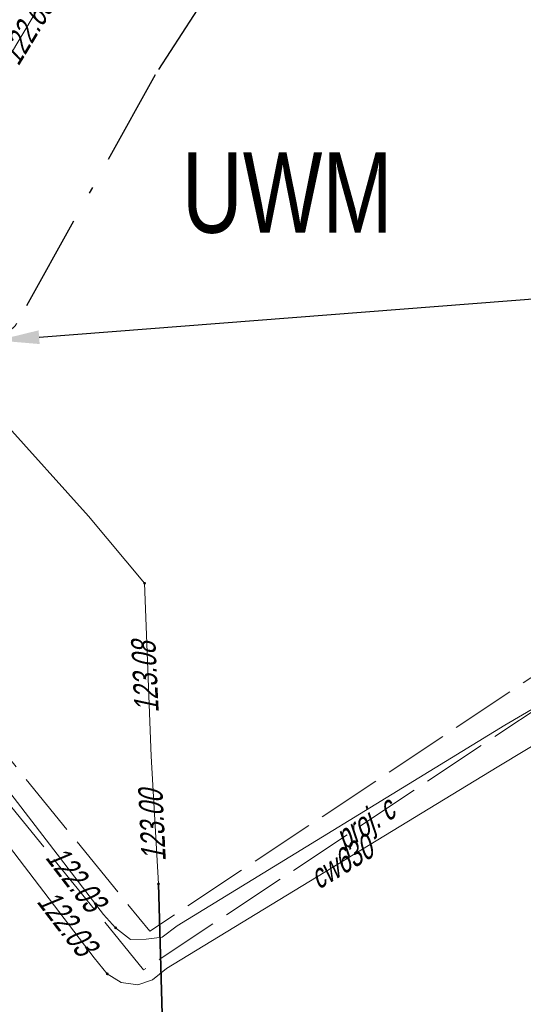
# Model space of a CAD drawing. Extents: x 7463256 to 7464485, y 5957341 to 5958260.
# Tile 85 of 256: x 7463692 to 7463707, y 5957455 to 5957485. Entities that reach past the tile are written whole.
import ezdxf
from ezdxf import colors
from ezdxf.entities.mleader import LeaderData, LeaderLine
from ezdxf.enums import TextEntityAlignment as Align
from ezdxf.math import Vec2, Vec3

# ---------------------------------------------------------------- set-up
doc = ezdxf.new("R2010")
doc.units = 0
doc.header["$MEASUREMENT"] = 0
doc.linetypes.add('GAK', pattern=[5.2, 3, -1, 0.2, -1])
doc.linetypes.add('mz2.0_0.5', pattern=[2.5, 2, -0.5])
doc.layers.get('0').update_dxf_attribs({"color": 2, "linetype": 'CONTINUOUS', "lineweight": 5})
doc.layers.add('@Właściciele', color=6, linetype='CONTINUOUS', lineweight=20, plot=False)
doc.layers.add('____proj LSN', color=1, linetype='CONTINUOUS', lineweight=5)
doc.layers.add('OBMBS-21-18876-opis proj', color=1, linetype='CONTINUOUS', lineweight=18)
for name, color, linetype in [('przewód ciepłowniczy (linia)', 7, 'CONTINUOUS'), ('przewód ciepłowniczy (linia)-Atr1', 7, 'CONTINUOUS'), ('przewód ciepłowniczy - projektowany lub w budowie (linia) - ob. projektowany', 7, 'CONTINUOUS'), ('przewód ciepłowniczy - projektowany lub w budowie (linia) - ob. projektowany-Atr1', 7, 'CONTINUOUS'), ('przewód gazowy (linia)', 7, 'CONTINUOUS'), ('przewód telekomunikacyjny (linia)', 7, 'CONTINUOUS'), ('punkt o określonej wysokości (sieć ciepłownicza)', 7, 'CONTINUOUS'), ('punkt o określonej wysokości (sieć ciepłownicza)-Atr2', 7, 'CONTINUOUS'), ('punkt o określonej wysokości (sieć gazowa)', 7, 'CONTINUOUS'), ('punkt o określonej wysokości (sieć gazowa)-Atr2', 7, 'CONTINUOUS'), ('punkt o określonej wysokości (sieć telekomunikacyjna)-Atr2', 7, 'CONTINUOUS'), ('rura ochronna - przewód gazowy (linia)', 7, 'CONTINUOUS')]:
    doc.layers.add(name, color=color, linetype=linetype)
doc.styles.get("Standard").update_dxf_attribs({"font": 'txt', "width": 0.75})

# ---------------------------------------------------------------- blocks, each defined once
blk = doc.blocks.new('PW01')
at = {"linetype": 'Continuous', "lineweight": 13}
h = blk.add_hatch(color=0, dxfattribs=at)
edge = h.paths.add_edge_path()
edge.add_arc((0, 0), 0.045, 0, 360)

msp = doc.modelspace()

# ---------------------------------------------------------------- linework, layer by layer
at = {"layer": 'przewód ciepłowniczy (linia)', "color": 212, "linetype": 'Continuous', "lineweight": 18, "flags": 128}
for points in [[(7463669.55, 5957488.81), (7463670.57, 5957487.41), (7463671.12, 5957486.72), (7463676.98, 5957479.35), (7463682.25, 5957472.73), (7463684.45, 5957469.95), (7463686.85, 5957467.01), (7463694.18, 5957457.47), (7463694.56, 5957457.06), (7463695.02, 5957456.7), (7463695.51, 5957456.71), (7463696, 5957456.77), (7463696.47, 5957457.12), (7463706.64, 5957463.35), (7463712.6, 5957466.83), (7463713.24, 5957467.24), (7463714.95, 5957467.7)], [(7463714.95, 5957467.7), (7463713.76, 5957466.46), (7463713.09, 5957466.07), (7463706.4, 5957462.04), (7463696.14, 5957455.8), (7463695.7, 5957455.44), (7463695.25, 5957455.29), (7463694.73, 5957455.36), (7463694.3, 5957455.63), (7463693.89, 5957456.13), (7463686.6, 5957465.67), (7463683.65, 5957469.4), (7463681.57, 5957472.03), (7463676.21, 5957478.82), (7463670.51, 5957486.03), (7463670.22, 5957486.4), (7463668.77, 5957488.25)]]:
    msp.add_lwpolyline(points, dxfattribs=at)
at = {"layer": 'przewód ciepłowniczy - projektowany lub w budowie (linia) - ob. projektowany', "color": 212, "linetype": 'mz2.0_0.5', "lineweight": 18, "flags": 128}
for points in [[(7463668.14, 5957490.77), (7463695.62, 5957456.95), (7463717.02, 5957471.18), (7463738.99, 5957512.97), (7463727.62, 5957518.36), (7463733.54, 5957530.34), (7463741.06, 5957526.71), (7463791.26, 5957624.54), (7463783.84, 5957628.41), (7463789.4, 5957639.16), (7463797.8, 5957634.94), (7463827.45, 5957686.81)], [(7463667.43, 5957490.23), (7463695.43, 5957455.75), (7463717.71, 5957470.56), (7463740.22, 5957513.38), (7463728.83, 5957518.78), (7463733.95, 5957529.14), (7463741.46, 5957525.52), (7463792.47, 5957624.93), (7463785.05, 5957628.8), (7463789.79, 5957637.95), (7463798.16, 5957633.75), (7463828.18, 5957686.27)]]:
    msp.add_lwpolyline(points, dxfattribs=at)
at = {"layer": 'przewód gazowy (linia)', "color": 40, "linetype": 'Continuous', "lineweight": 18, "flags": 128}
msp.add_lwpolyline([(7463725.44, 5957532.73), (7463719.47, 5957523.22), (7463716.46, 5957518.15), (7463710.63, 5957508.81), (7463707.91, 5957504.27), (7463700.39, 5957502.92), (7463697.28, 5957497.72), (7463690.31, 5957486.19), (7463685.73, 5957478.71), (7463693.72, 5957469.83), (7463695.46, 5957467.75), (7463695.66, 5957462.39), (7463695.89, 5957458.42), (7463696.05, 5957452.91)], dxfattribs=at)
at = {"layer": 'przewód telekomunikacyjny (linia)', "color": 30, "linetype": 'Continuous', "lineweight": 18, "flags": 128}
msp.add_lwpolyline([(7463693.4, 5957487.69), (7463684.64, 5957473.04)], dxfattribs=at)
at = {"layer": 'rura ochronna - przewód gazowy (linia)', "color": 40, "linetype": 'Continuous', "lineweight": 35, "flags": 128}
msp.add_lwpolyline([(7463696.05, 5957452.91), (7463695.89, 5957458.42)], dxfattribs=at)

# ---------------------------------------------------------------- block references
at = {"layer": 'punkt o określonej wysokości (sieć ciepłownicza)', "color": 212, "linetype": 'Continuous', "lineweight": 13}
for p in [(7463694.56, 5957457.06), (7463694.3, 5957455.63)]:
    msp.add_blockref('PW01', p, dxfattribs=at)
at = {"layer": 'punkt o określonej wysokości (sieć gazowa)', "color": 40, "linetype": 'Continuous', "lineweight": 13}
for p in [(7463695.46, 5957467.75), (7463695.89, 5957458.42)]:
    msp.add_blockref('PW01', p, dxfattribs=at)

# ---------------------------------------------------------------- texts
at = {"layer": '@Właściciele', "insert": (7463696.616, 5957481.127), "char_height": 2.5, "width": 5.76377, "attachment_point": 1}
msp.add_mtext('{\\fArial|b0|i0|c238|p34;UWM}', dxfattribs=at)
at = {"layer": 'przewód ciepłowniczy (linia)-Atr1', "color": 212, "oblique": 15, "width": 0.72}
msp.add_text('cw630', height=0.75, rotation=31.307, dxfattribs=at).set_placement((7463700.66, 5957458.55), align=Align.MIDDLE_LEFT)
at = {"layer": 'przewód ciepłowniczy - projektowany lub w budowie (linia) - ob. projektowany-Atr1', "color": 212, "oblique": 15, "width": 0.72}
msp.add_text('proj. c', height=0.75, rotation=33.613, dxfattribs=at).set_placement((7463701.46, 5957459.76), align=Align.MIDDLE_LEFT)
at = {"layer": 'punkt o określonej wysokości (sieć ciepłownicza)-Atr2', "color": 212, "oblique": 15, "width": 0.72}
for rotation, p in [(-52.463, (7463694, 5957457.71)), (307.385, (7463693.73, 5957456.34))]:
    msp.add_text('122.03', height=0.75, rotation=rotation, dxfattribs=at).set_placement(p, align=Align.MIDDLE_RIGHT)
at = {"layer": 'punkt o określonej wysokości (sieć gazowa)-Atr2', "color": 40, "oblique": 15, "width": 0.72}
for s, p in [('123.08', (7463695.9, 5957463.74)), ('123.00', (7463696.12, 5957459.13))]:
    msp.add_text(s, height=0.75, rotation=92.8, dxfattribs=at).set_placement(p)
at = {"layer": 'punkt o określonej wysokości (sieć telekomunikacyjna)-Atr2', "color": 30, "oblique": 15, "width": 0.72}
msp.add_text('122.63', height=0.75, rotation=58.88, dxfattribs=at).set_placement((7463691.54, 5957483.77))

# ---------------------------------------------------------------- next in the draw order: leaders
at = {"layer": 'OBMBS-21-18876-opis proj', "lineweight": 20}
ml = msp.add_multileader_mtext('Standard', dxfattribs=at)
ml.set_content('\\pxqc;{\\W0.9;\\fArial|b0|i0|c238|p34;proj. przewiert sterowany SRS160\\PL=33m}', color=256)
ml.set_leader_properties()
ml.build(insert=Vec2(0, 0))
ml.multileader.update_dxf_attribs({"has_text_frame": 1, "text_right_attachment_type": 0, "dogleg_length": 0.36, "arrow_head_size": 1.3})
ctx = ml.context
ctx.base_point, ctx.char_height, ctx.arrow_head_size, ctx.landing_gap_size, ctx.plane_origin, ctx.plane_x_axis, ctx.plane_y_axis = Vec3(7463729.183, 5957478.228, -21.6), 1.3, 1.3, 0.09, Vec3(7463762.263, 5957473.088, -21.6), Vec3(0.999998, -0.001891), Vec3(0.001891, 0.999998)
ctx.right_attachment = 0
notes = []
notes.append((ctx, [(0, (1, 1, 0), (7463728.823, 5957478.229, -21.6), (0.999998, -0.001891), 0.36, [(0, [(7463690.89, 5957475.285, -21.6)], 0, [])])]))
ctx.mtext.insert, ctx.mtext.text_direction, ctx.mtext.rotation, ctx.mtext.width, ctx.mtext.defined_height, ctx.mtext.alignment, ctx.mtext.flow_direction = Vec3(7463738.297, 5957478.872, -21.6), Vec3(0.999998, -0.001891), 6.281295, 19.06928, 27.692, 2, 5
ctx.mtext.has_bg_fill, ctx.mtext.bg_color, ctx.mtext.bg_scale_factor, ctx.mtext.bg_transparency, ctx.mtext.use_window_bg_color = 1, -1023410167, 1.5, 0, 1
for ctx, leaders in notes:
    for number, flags, end, landing, length, lines in leaders:
        leader = LeaderData()
        leader.index, (leader.has_last_leader_line, leader.has_dogleg_vector, leader.attachment_direction) = number, flags
        leader.last_leader_point, leader.dogleg_vector, leader.dogleg_length = Vec3(end), Vec3(landing), length
        for number, points, colour, breaks in lines:
            line = LeaderLine()
            line.index, line.vertices, line.color, line.breaks = number, Vec3.list(points), colors.encode_raw_color(colour), breaks
            leader.lines.append(line)
        ctx.leaders.append(leader)

# ---------------------------------------------------------------- next in the draw order: linework, layer by layer
at = {"layer": '____proj LSN', "linetype": 'GAK', "lineweight": 30}
msp.add_lwpolyline([(7463810.989, 5957676.522), (7463800.184, 5957658.279), (7463793.869, 5957647.689, 0.203616), (7463793.816, 5957647.301), (7463794.916, 5957643.26, -0.205626), (7463794.861, 5957642.869), (7463764.816, 5957593.361), (7463764.816, 5957593.361), (7463749.912, 5957569.146), (7463743.314, 5957557.902), (7463734.125, 5957541.63, -0.16646), (7463733.883, 5957541.415), (7463732.047, 5957540.645, 0.154872), (7463731.817, 5957540.449), (7463708.804, 5957503.682), (7463695.786, 5957483.524), (7463691.49, 5957475.813, -0.201055), (7463691.186, 5957475.574), (7463658.858, 5957466.664, -0.374915), (7463658.265, 5957466.949), (7463653.128, 5957478.933), (7463653.128, 5957478.933), (7463644.191, 5957493.359), (7463612.028, 5957521.314)], format="xyb", dxfattribs=at)

doc.saveas('drawing.dxf')
